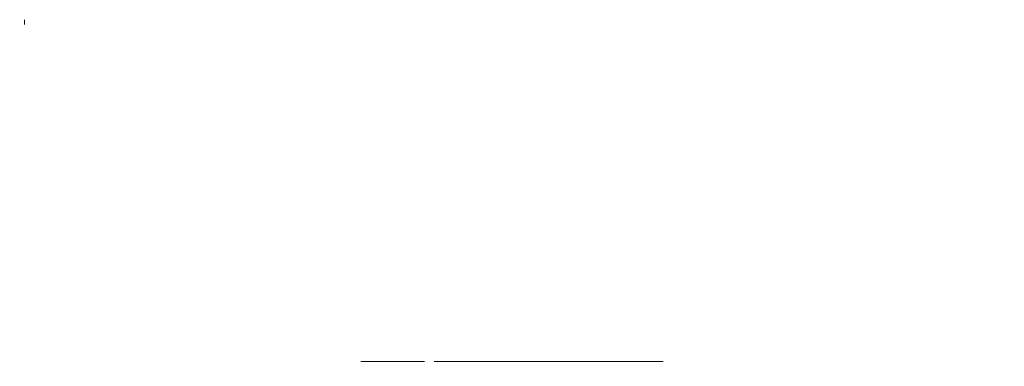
# Model space of a CAD drawing. Extents: x 566443 to 590371, y 3845226 to 3876576.
# Tile 221 of 221: x 566608 to 566672, y 3876554 to 3876576. Entities that reach past the tile are written whole.
import ezdxf

# ---------------------------------------------------------------- set-up
doc = ezdxf.new("R2010")
doc.units = 0
doc.layers.add('0.09标注线', color=3, linetype='CONTINUOUS', lineweight=9)

msp = doc.modelspace()

# ---------------------------------------------------------------- hatches: boundary and pattern name
at = {"layer": '0.09标注线', "linetype": 'Continuous', "lineweight": 13}
h = msp.add_hatch(dxfattribs=at)
h.set_pattern_fill('AR-RSHKE', color=256, style=0)
h.set_pattern_definition([(0, (566607.86, 3876553.8), (647.7, 304.8), [152.4, -127, 177.8, -76.2, 228.6, -101.6]), (0, (566760.26, 3876566.5), (647.7, 304.8), [127, -482.6, 101.6, -152.4]), (0, (567065.06, 3876534.75), (647.7, 304.8), [76.2, -787.4]), (90, (566607.86, 3876553.8), (-215.9, 304.8), [292.1, -927.1]), (90, (566760.26, 3876553.8), (-215.9, 304.8), [285.75, -933.45]), (90, (566887.26, 3876553.8), (-215.9, 304.8), [266.7, -952.5]), (90, (567065.06, 3876534.75), (-215.9, 304.8), [292.1, -927.1]), (90, (567141.26, 3876534.75), (-215.9, 304.8), [292.1, -927.1]), (90, (567369.86, 3876553.8), (-215.9, 304.8), [279.4, -939.8])])
h.paths.add_polyline_path([(566671.858, 3876576.298), (566607.858, 3876576.298), (566630.358, 3876553.798), (566634.48, 3876553.798), (566632.08, 3876556.198), (566636.88, 3876556.198), (566634.48, 3876553.798), (566649.358, 3876553.798)])
h.paths.add_polyline_path([(566636.305, 3876555.984), (566645.435, 3876555.984), (566645.435, 3876559.295), (566636.305, 3876559.295)], flags=25)

doc.saveas('drawing.dxf')
